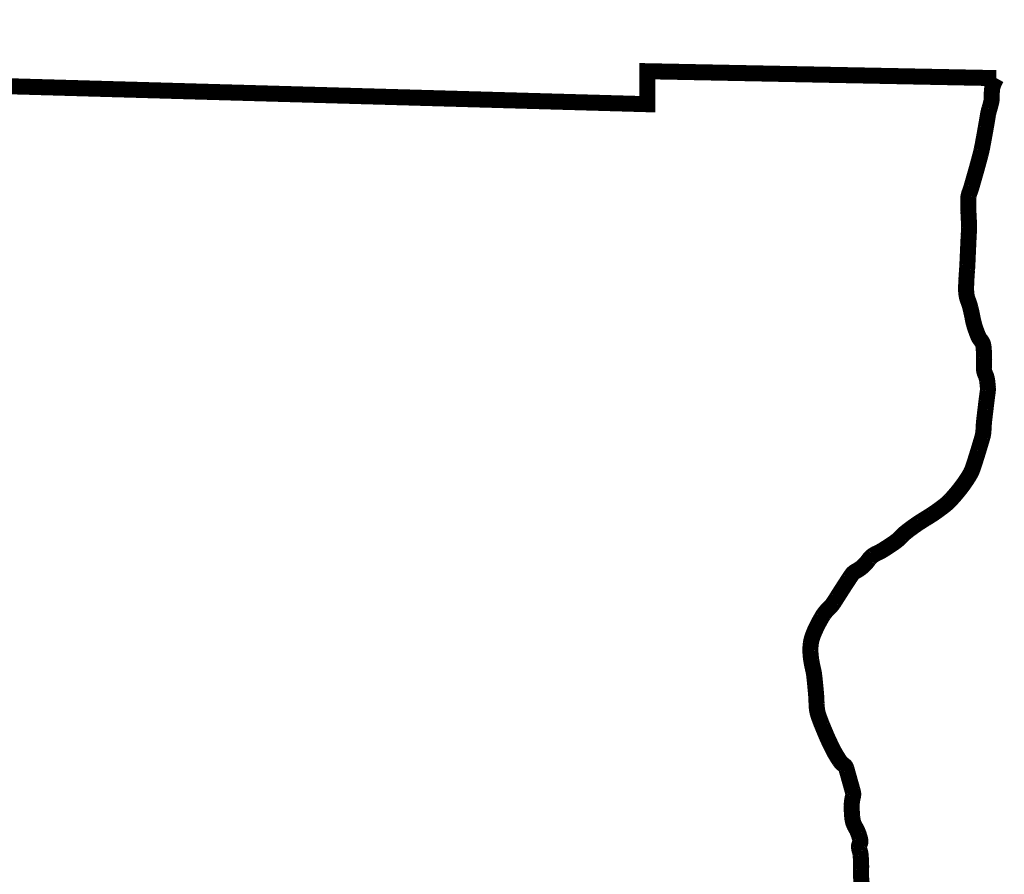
# Model space of a CAD drawing. Header units: feet. Extents: x 0.5 to 9, y 0.5 to 11.5.
# Tile 175 of 177: x 7.844 to 8.269, y 2.496 to 2.864. Entities that reach past the tile are written whole.
import ezdxf

# ---------------------------------------------------------------- set-up
doc = ezdxf.new("R2010")
doc.units = ezdxf.units.FT
doc.header["$MEASUREMENT"] = 0
doc.layers.add('BELMONT-BORDER', color=5, linetype='CONTINUOUS')

msp = doc.modelspace()

# ---------------------------------------------------------------- linework, layer by layer
at = {"layer": 'BELMONT-BORDER', "color": 5, "const_width": 0.00691}
msp.add_lwpolyline([(7.02353, 1.9229), (7.03233, 2.85832), (7.29967, 2.86088), (7.29979, 2.85086), (8.11504, 2.82794), (8.11511, 2.84215), (8.2655, 2.83918)], dxfattribs=at)
for points in [[(8.20743, 2.49117, 0.058399), (8.20741, 2.49255, -0.028804), (8.20722, 2.49533, -0.008123), (8.20723, 2.49786, 0.009336), (8.20724, 2.5004, 0.009851), (8.20719, 2.50171, 0.005039), (8.20702, 2.50429, 0.063836), (8.20668, 2.50599, -0.062086), (8.20631, 2.50773, -0.155581), (8.20663, 2.50909, 0.162501), (8.20691, 2.5104, 0.039146), (8.20671, 2.51145, 0.019266), (8.20607, 2.51352, 0.051338), (8.20479, 2.5162, -0.063951), (8.20382, 2.51837, -0.050097), (8.20339, 2.52062, -0.023551), (8.20317, 2.52548, -0.064423), (8.2037, 2.52951, 0.133949), (8.20369, 2.53149, 0.000137), (8.20345, 2.53237, 0.000035), (8.20249, 2.5358, 0.000059), (8.2011, 2.54076, 0.000313), (8.20084, 2.54169, 0.1759), (8.19987, 2.54303, -0.099608), (8.19786, 2.54509, -0.007684), (8.19619, 2.54777, -0.016767), (8.19548, 2.54904, -0.005872), (8.19418, 2.55164, -0.006046), (8.19297, 2.5542, -0.006159), (8.19216, 2.55604, -0.002978), (8.19055, 2.55987, -0.018533), (8.18871, 2.56481, -0.044957), (8.18822, 2.56694, -0.029655), (8.18801, 2.56968, 0.017705), (8.18775, 2.57427, 0.002412), (8.1873, 2.57899, 0.004295), (8.18701, 2.58165, 0.030338), (8.18654, 2.58427, -0.01961), (8.18573, 2.5883, -0.034839), (8.18536, 2.59241, -0.044435), (8.18557, 2.59563, -0.052647), (8.1865, 2.59909, -0.032742), (8.18891, 2.60431, -0.006896), (8.1904, 2.60696, -0.018536), (8.19101, 2.60792, -0.055063), (8.19333, 2.61062, 0.060634), (8.19542, 2.6131, 0.004094), (8.19679, 2.61525, -0.002517), (8.19901, 2.61874, -0.002667), (8.20205, 2.62342, -0.007271), (8.2032, 2.62511, -0.122024), (8.2049, 2.62659, 0.067961), (8.20819, 2.62889, 0.058401), (8.21058, 2.63167, -0.093443), (8.21219, 2.63331, -0.044105), (8.21419, 2.63444, 0.03269), (8.21691, 2.63591, 0.008987), (8.22105, 2.63862, 0.020323), (8.2228, 2.63992, 0.038931), (8.2246, 2.64161, -0.039161), (8.22639, 2.6433, -0.012183), (8.22925, 2.64548, -0.011703), (8.23234, 2.64762, -0.009097), (8.23483, 2.64919, 0.007942), (8.23769, 2.65099, 0.011581), (8.24, 2.65257, 0.008333), (8.24313, 2.6549, 0.040823), (8.24574, 2.65728, 0.022202), (8.24995, 2.66221, 0.028135), (8.25387, 2.66787, 0.055127), (8.25537, 2.67105, 0.005018), (8.25638, 2.67411, 0.003509), (8.25775, 2.67851, 0.002576), (8.25954, 2.68451, 0.021431), (8.25972, 2.68524, 0.042111), (8.26, 2.68762, -0.02204), (8.26034, 2.69216, -0.000345), (8.26087, 2.69656, -0.000454), (8.26127, 2.6999, -0.003055), (8.26155, 2.70207, 0.003074), (8.26183, 2.70424, 0.046227), (8.26188, 2.70575, 0.021537), (8.26153, 2.70899, 0.074331), (8.26076, 2.71152, -0.091163), (8.2602, 2.71361, -0.038585), (8.26019, 2.71569, 0.024519), (8.26026, 2.71895, 0.01373), (8.26005, 2.72289, 0.038329), (8.25983, 2.72429, 0.119853), (8.25891, 2.72608, -0.086595), (8.25749, 2.72846, -0.010577), (8.25635, 2.73164, -0.018129), (8.25579, 2.73353, -0.016431), (8.25517, 2.73633, 0.013009), (8.25442, 2.73987, 0.035361), (8.25329, 2.7434, -0.055809), (8.25267, 2.74567, -0.036436), (8.2525, 2.74783, -0.017567), (8.25261, 2.75232, -0.003901), (8.25291, 2.75664, 0.007515), (8.25304, 2.75888, 0.000808), (8.25324, 2.76334, -0.000521), (8.25344, 2.76779, -0.001751), (8.25361, 2.7713, 0.003697), (8.25378, 2.77481, 0.029137), (8.25375, 2.77671, -0.011245), (8.25349, 2.78164, -0.010117), (8.25344, 2.78734, -0.053041), (8.25357, 2.78843, -0.035791), (8.25403, 2.78996, 0.021189), (8.25489, 2.79254, 0.000995), (8.25631, 2.79748, 0.001659), (8.25714, 2.80045, 0.003277), (8.25867, 2.80609, 0.009095), (8.25916, 2.80813, 0.009058), (8.25959, 2.81023, 0.002443), (8.26101, 2.81803, 0.002868), (8.26148, 2.82074, -0.002647), (8.26194, 2.82346, -0.033092), (8.26258, 2.82609, 0.027125), (8.26341, 2.82929, 0.05683), (8.26355, 2.83097, -0.030831), (8.26365, 2.83408, -0.063579), (8.26411, 2.83612, -0.039453), (8.2655, 2.83918)], [(8.20686, 2.48633, 0.000167), (8.20739, 2.49086, 0.002446)]]:
    msp.add_lwpolyline(points, format="xyb", dxfattribs=at)

doc.saveas('drawing.dxf')
